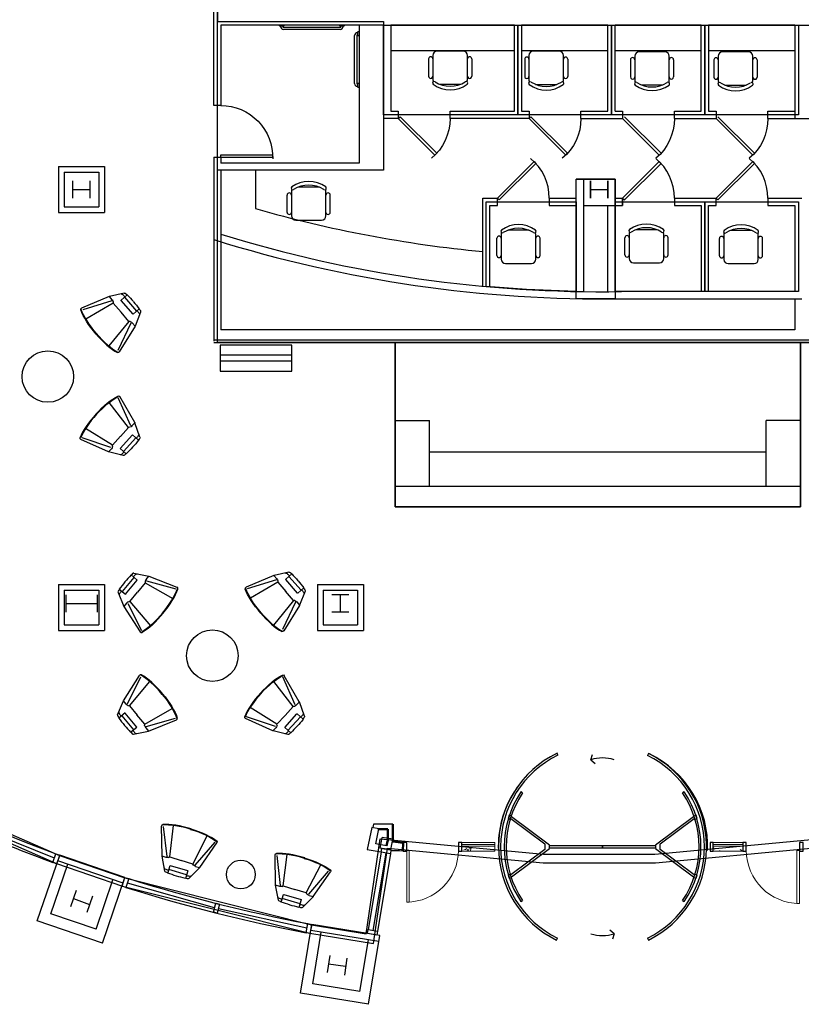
# Model space of a CAD drawing. Header units: inches. Extents: x -79 to 3853, y -268 to 2165.
# Tile 6 of 14: x 1408 to 1951, y -268 to 417. Entities that reach past the tile are written whole.
import ezdxf

# ---------------------------------------------------------------- set-up
doc = ezdxf.new("R2010")
doc.units = ezdxf.units.IN
doc.header["$MEASUREMENT"] = 0
doc.layers.get('0').update_dxf_attribs({"linetype": 'CONTINUOUS'})
for name, color, linetype in [('A-DOOR', 8, 'CONTINUOUS'), ('A-GLAZ', 8, 'CONTINUOUS'), ('A-WALL', 7, 'CONTINUOUS'), ('I-DOOR', 9, 'CONTINUOUS'), ('I-EQPM', 8, 'CONTINUOUS'), ('I-FLOR-CASE', 8, 'CONTINUOUS'), ('I-FLOR-TPTN', 8, 'CONTINUOUS'), ('I-FURN', 8, 'CONTINUOUS'), ('I-FURN-CHAR', 9, 'CONTINUOUS'), ('I-GLAZ', 8, 'CONTINUOUS'), ('I-WALL', 8, 'CONTINUOUS'), ('S-COLS', 7, 'CONTINUOUS'), ('triGrossAreaLayer', 7, 'CONTINUOUS'), ('triLabelLayer', 7, 'CONTINUOUS'), ('triMeasuredGrossAreaLayer', 7, 'CONTINUOUS'), ('triSpaceLayer', 7, 'CONTINUOUS')]:
    doc.layers.add(name, color=color, linetype=linetype)
doc.styles.add('FDC_SPC', font='ROMANS.SHX', dxfattribs={"height": 12})
pattern_1 = [(50, (0, 0), (27.5427, -2.40992), [2.88, -31.68]), (355, (0, 0), (-5.32784, 28.88427), [2.304, -25.344]), (100.451, (2.295, -0.2), (22.2153, 26.47393), [2.448, -26.924]), (46.184, (0, 7.68), (40.9819, -6.3564), [4.32, -47.52]), (96.636, (3.415, 7.15), (35.89075, 37.4062), [3.671, -40.386]), (351.184, (0, 7.68), (35.891, 37.4062), [3.456, -38.016]), (21, (3.84, 5.76), (22.92104, -15.46073), [2.88, -31.68]), (326, (3.84, 5.76), (9.34353, 27.84574), [2.304, -25.344]), (71.451, (5.75, 4.472), (32.26477, 12.38442), [2.448, -26.924]), (37.5, (0, 0), (0.466855, 12.782707), [1.267, -23.77, 1.267, -24.461, -25.44]), (37.5, (0, 0), (0.466855, 12.782707), [-50.765, 1.267, -24.173]), (7.5, (0, 0), (10.10159, 15.14509), [1.267, -13.402, 1.267, -23.194, -9.696]), (7.5, (0, 0), (10.10159, 15.14509), [-39.13, 1.267, -8.429]), (327.5, (-8.563, 0), (20.49916, -0.86578), [1.267, -8.333, 1.267, -28.685, -39.744]), (327.5, (-8.563, 0), (20.49916, -0.86578), [-39.552, 1.267, -38.477]), (317.5, (-12.403, 0), (22.39478, 3.84429), [1.267, -11.213, 1.267, -18.624, -28.224]), (317.5, (-12.403, 0), (22.39478, 3.84429), [-32.371, 1.267, -26.957])]

# ---------------------------------------------------------------- blocks, each defined once
blk = doc.blocks.new('DR1H45')
for p, q in [((-0.5, 0), (0.207, 0.707)), ((-0.465, -0.035), (0.242, 0.672)), ((0.207, 0.707), (0.242, 0.672)), ((-0.5, 0), (-0.465, -0.035))]:
    blk.add_line(p, q)
blk.add_arc((-0.5, 0), 1, 0, 50.1944)
blk = doc.blocks.new('GRAB42')
for p, q in [((0, 22.5), (0.5, 22.5)), ((0.75, 22.25), (0.5, 22.5)), ((0.75, 22.25), (0.75, 19.75)), ((0.75, 21.75), (1, 21.75)), ((0.5, 19.5), (0, 19.5)), ((0.75, 19.75), (0.5, 19.5)), ((1, 20.25), (0.75, 20.25)), ((1.5, -19.75), (1.5, 19.75)), ((3, 19.75), (3, -19.75)), ((0, -19.5), (0.5, -19.5)), ((0.75, -19.75), (0.5, -19.5)), ((0.75, -19.75), (0.75, -22.25)), ((0.75, -20.25), (1, -20.25)), ((0.5, -22.5), (0, -22.5)), ((0.75, -22.25), (0.5, -22.5)), ((1, -21.75), (0.75, -21.75))]:
    blk.add_line(p, q)
for centre, radius, start, end in [((1, 19.75), 2, 0, 90), ((1, 19.75), 0.5, 0, 90), ((1, -19.75), 2, 270, 0), ((1, -19.75), 0.5, 270, 0)]:
    blk.add_arc(centre, radius, start, end)
blk = doc.blocks.new('GRAB36')
for p, q in [((0, 19.5), (0.5, 19.5)), ((0.5, 16.5), (0, 16.5)), ((0.75, 19.25), (0.5, 19.5)), ((0.75, 16.75), (0.5, 16.5)), ((0.75, 19.25), (0.75, 16.75)), ((0.75, 18.75), (1, 18.75)), ((1, 17.25), (0.75, 17.25)), ((1.5, -16.75), (1.5, 16.75)), ((3, 16.75), (3, -16.75)), ((0, -16.5), (0.5, -16.5)), ((0.5, -19.5), (0, -19.5)), ((0.75, -16.75), (0.5, -16.5)), ((0.75, -19.25), (0.5, -19.5)), ((0.75, -16.75), (0.75, -19.25)), ((0.75, -17.25), (1, -17.25)), ((1, -18.75), (0.75, -18.75))]:
    blk.add_line(p, q)
for centre, radius, start, end in [((1, 16.75), 2, 0, 90), ((1, 16.75), 0.5, 0, 90), ((1, -16.75), 2, 270, 0), ((1, -16.75), 0.5, 270, 0)]:
    blk.add_arc(centre, radius, start, end)
blk = doc.blocks.new('DR1H90')
for p, q in [((-0.5, 0), (-0.5, 1)), ((-0.5, 1), (-0.45, 1)), ((-0.45, 0), (-0.45, 1)), ((-0.5, 0), (-0.45, 0))]:
    blk.add_line(p, q)
blk.add_arc((-0.5, 0), 1, 0, 91.707)
blk = doc.blocks.new('CHAIR7')
for p, q in [((5.5, 15), (17.5, 15)), ((0, 9), (0, -9)), ((20, 12), (3, 12)), ((23, -7.44), (23, 7.44)), ((3, -12), (20, -12)), ((5.5, -15), (17.5, -15))]:
    blk.add_line(p, q)
for centre, radius, start, end in [((5.5, 13.5), 1.5, 90, 270), ((17.5, 13.5), 1.5, 270, 90), ((3, 9), 3, 90, 180), ((20, 9), 3, 63.71643, 90), ((22.27, 11.17), 1.08, 36.1745, 216.1745), ((4.82, 0), 19.64, 327.57575, 32.42425), ((7, 0), 20, 323.8255, 36.1745), ((3, -9), 3, 180, 270), ((5.5, -13.5), 1.5, 90, 270), ((17.5, -13.5), 1.5, 270, 90), ((20, -9), 3, 270, 296.28357), ((22.27, -11.17), 1.08, 143.8255, 323.8255)]:
    blk.add_arc(centre, radius, start, end)
blk = doc.blocks.new('Signage - Cisco Maps Kiosk - AV Equipment-4578326-POWER _ COMM - LEVEL 03')
for p, q in [((25, 0), (-25, 0)), ((-25, 0), (-25, -6.99)), ((25, -6.99), (25, 0)), ((25, -6.99), (-25, -6.99)), ((-25, -6.99), (-25, -10.99)), ((-25, -10.99), (25, -10.99)), ((-25, -10.99), (-25, -18)), ((25, -10.99), (25, -6.99)), ((25, -18), (25, -10.99)), ((-25, -18), (25, -18))]:
    blk.add_line(p, q)
blk = doc.blocks.new('2D_ME100-test')
for points in [[(788.76, 569.21), (788.76, 563.72)], [(801.63, 563.72), (801.63, 569.27)], [(786.51, 568.45), (781.6, 559.16)], [(801.63, 566.68), (788.76, 566.68)], [(788.88, 563.6), (801.51, 563.6)], [(803.87, 568.53), (808.87, 559.29)], [(781.54, 559.03), (775.25, 539.11)], [(785.02, 558.34), (776.59, 538.97)], [(784.57, 559.12), (781.57, 559.1)], [(786.88, 558.09), (783.11, 536.37)], [(786.2, 558.72), (786.88, 558.09)], [(786.88, 558.09), (795.29, 558.17)], [(803.61, 558.17), (795.2, 558.17)], [(804.28, 558.81), (803.61, 558.17)], [(803.61, 558.17), (807.59, 536.49)], [(805.46, 558.44), (814.08, 539.14)], [(805.91, 559.22), (808.9, 559.22)], [(808.93, 559.16), (815.43, 539.3)]]:
    blk.add_lwpolyline(points)
for points in [[(787.34, 569), (786.99, 568.97), (786.67, 568.76), (786.51, 568.45)], [(788.76, 569.1), (788.29, 569.07), (787.81, 569.04), (787.34, 569)], [(795.18, 569.47), (793.03, 569.44), (790.89, 569.36), (788.76, 569.21)], [(801.63, 569.27), (799.49, 569.4), (797.34, 569.47), (795.2, 569.47)], [(803.03, 569.07), (802.57, 569.11), (802.1, 569.14), (801.63, 569.16)], [(803.87, 568.53), (803.71, 568.84), (803.39, 569.05), (803.03, 569.07)], [(786.36, 567.11), (786, 567.09), (785.68, 566.89), (785.51, 566.58)], [(788.76, 567.26), (787.95, 567.22), (787.14, 567.17), (786.34, 567.11)], [(788.76, 563.72), (788.76, 563.66), (788.81, 563.6), (788.88, 563.6)], [(801.51, 563.6), (801.58, 563.6), (801.63, 563.66), (801.63, 563.72)], [(804.04, 567.03), (803.24, 567.1), (802.44, 567.16), (801.63, 567.2)], [(804.86, 566.5), (804.69, 566.81), (804.37, 567.01), (804.01, 567.04)], [(781.6, 559.16), (781.58, 559.12), (781.56, 559.07), (781.54, 559.03)], [(786.2, 558.72), (785.7, 558.99), (785.14, 559.13), (784.57, 559.12)], [(805.91, 559.22), (805.34, 559.22), (804.78, 559.08), (804.28, 558.81)], [(808.93, 559.16), (808.91, 559.2), (808.89, 559.25), (808.87, 559.29)], [(775.25, 539.11), (775.06, 538.59), (775.32, 538.03), (775.84, 537.83)], [(795.51, 535.52), (787.71, 535.43), (780.37, 536.45), (775.83, 538.24)], [(795.52, 535.11), (787.72, 535.03), (780.37, 536.04), (775.84, 537.83)], [(795.2, 535.52), (803, 535.51), (810.33, 536.59), (814.85, 538.42)], [(795.2, 535.11), (803, 535.1), (810.33, 536.18), (814.85, 538.02)], [(814.85, 538.02), (815.36, 538.22), (815.61, 538.79), (815.43, 539.3)]]:
    blk.add_open_spline(points, degree=3)
blk = doc.blocks.new('System Panel - 1_ GLAZING - FRONT-4454985-01 FLOOR FINISH PLAN')
at = {"lineweight": 20}
for p, q in [((10.27, 1.5), (-10.27, 1.5)), ((-10.27, 1.5), (-10.27, 0.5)), ((-10.27, 0.5), (10.27, 0.5)), ((10.27, 0.5), (10.27, 1.5))]:
    blk.add_line(p, q, dxfattribs=at)
blk = doc.blocks.new('Rectangular Mullion - 2_5_ x 6_ rectangular-4455390-01 FLOOR FINISH PLAN')
for p, q in [((-2.5, 3), (0, 3)), ((-2.5, -3), (-2.5, 2.5)), ((0, 3), (0, -3)), ((0, -3), (-2.5, -3))]:
    blk.add_line(p, q)
blk = doc.blocks.new('Rectangular Mullion - 2_5_ x 6_ rectangular-4454213-01 FLOOR FINISH PLAN')
at = {"lineweight": 9}
h = blk.add_hatch(dxfattribs=at)
h.set_pattern_fill('FP_16', color=256, style=0, pattern_type=2)
h.set_pattern_definition([(230, (1671.617, -158.227), (-27.5427, 2.40992), [2.88, -31.68]), (175, (1671.617, -158.227), (5.32784, -28.88427), [2.304, -25.344]), (280.451, (1669.32, -158.026), (-22.2153, -26.47393), [2.448, -26.924]), (226.184, (1671.617, -165.907), (-40.9819, 6.3564), [4.32, -47.52]), (276.636, (1668.202, -165.378), (-35.89075, -37.4062), [3.671, -40.386]), (171.184, (1671.617, -165.907), (-35.891, -37.4062), [3.456, -38.016]), (201, (1667.777, -163.987), (-22.92104, 15.46073), [2.88, -31.68]), (146, (1667.777, -163.987), (-9.34353, -27.84574), [2.304, -25.344]), (251.451, (1665.867, -162.7), (-32.26477, -12.38442), [2.448, -26.924]), (217.5, (1671.617, -158.227), (-0.466855, -12.782707), [1.267, -23.77, 1.267, -24.461, -25.44]), (217.5, (1671.617, -158.227), (-0.466855, -12.782707), [-50.765, 1.267, -24.173]), (187.5, (1671.617, -158.227), (-10.10159, -15.14509), [1.267, -13.402, 1.267, -23.194, -9.696]), (187.5, (1671.617, -158.227), (-10.10159, -15.14509), [-39.13, 1.267, -8.429]), (147.5, (1680.18, -158.227), (-20.49916, 0.86578), [1.267, -8.333, 1.267, -28.685, -39.744]), (147.5, (1680.18, -158.227), (-20.49916, 0.86578), [-39.552, 1.267, -38.477]), (137.5, (1684.02, -158.227), (-22.39478, -3.84429), [1.267, -11.213, 1.267, -18.624, -28.224]), (137.5, (1684.02, -158.227), (-22.39478, -3.84429), [-32.371, 1.267, -26.957])])
h.paths.add_polyline_path([(-2.5, 3), (-2.5, -3), (0, -3), (0, 3)], flags=0)
for p, q in [((0, 3), (-2.5, 3)), ((-2.5, 2.5), (-2.5, -3)), ((0, -3), (0, 3)), ((-2.5, -3), (0, -3))]:
    blk.add_line(p, q)
blk = doc.blocks.new('System Panel - 1_ GLAZING - FRONT-4453985-01 FLOOR FINISH PLAN')
at = {"lineweight": 20}
for p, q in [((11.39, 1.5), (-11.39, 1.5)), ((-11.39, 1.5), (-11.39, 0.5)), ((-11.39, 0.5), (11.39, 0.5)), ((11.39, 0.5), (11.39, 1.5))]:
    blk.add_line(p, q, dxfattribs=at)
blk = doc.blocks.new('Rectangular Mullion - 2_5_ x 6_ rectangular-4454216-01 FLOOR FINISH PLAN')
for p, q in [((-1.25, 3), (1.25, 3)), ((-1.25, -3), (-1.25, 3)), ((1.25, 3), (1.25, -3)), ((1.25, -3), (-1.25, -3))]:
    blk.add_line(p, q)
blk = doc.blocks.new('Single - Hinged - Cw - S2-4568116-01 FLOOR FINISH PLAN')
at = {"layer": 'A-DOOR', "lineweight": 20}
for p, q in [((16.73, -2.5), (18.48, -2.5)), ((16.73, -39.46), (16.73, -2.5)), ((18.48, -39.46), (18.48, -2.5)), ((16.73, -39.46), (18.48, -39.46))]:
    blk.add_line(p, q, dxfattribs=at)
at = {"layer": 'A-DOOR', "lineweight": 9}
blk.add_arc((18.48, -2.5), 36.96, 180, 270, dxfattribs=at)
blk = doc.blocks.new('Rectangular Mullion - 2_5_ x 6_ rectangular-4455598-01 FLOOR FINISH PLAN')
for p, q in [((-1.25, 3), (1.25, 3)), ((-1.25, -3), (-1.25, 3)), ((1.25, 3), (1.25, -3)), ((1.25, -3), (-1.25, -3))]:
    blk.add_line(p, q)
blk = doc.blocks.new('Single - Hinged - Cw - S2-4453987-01 FLOOR FINISH PLAN')
at = {"layer": 'A-DOOR', "lineweight": 20}
for p, q in [((16.23, 38.45), (17.98, 38.45)), ((16.23, 38.45), (16.23, 2.5)), ((17.98, 38.45), (17.98, 2.5)), ((16.23, 2.5), (17.98, 2.5))]:
    blk.add_line(p, q, dxfattribs=at)
at = {"layer": 'A-DOOR', "lineweight": 9}
blk.add_arc((17.98, 2.5), 35.95, 90, 180, dxfattribs=at)
blk = doc.blocks.new('Revolving_Door-Boon_Edam-Duotour_Collapsing - 12_-0_-4148941-01 FLOOR FINISH PLAN')
for p, q in [((-30.95, 63.72), (-31.61, 65.07)), ((-8.13, 60.51), (-6.88, 64.31)), ((31.91, 64.93), (31.25, 63.58)), ((-8.13, 60.51), (-4.99, 58.03)), ((-55.56, 37.47), (-56.74, 38.14)), ((56.86, 38.14), (55.69, 37.47)), ((-64.94, 21.9), (-65.68, 19.66)), ((-63.07, 21.29), (-64.94, 21.9)), ((-63.2, 20.9), (-63.07, 21.29)), ((-36.79, 1.18), (-63.2, 20.9)), ((63.33, 20.9), (36.91, 1.18)), ((65.07, 21.9), (63.2, 21.29)), ((63.2, 21.29), (63.33, 20.9)), ((65.81, 19.66), (65.07, 21.9)), ((-65.68, 19.66), (-63.81, 19.05)), ((-63.81, 19.05), (-63.63, 19.6)), ((-63.63, 19.6), (-40.05, 1.99)), ((40.17, 1.99), (63.75, 19.6)), ((63.75, 19.6), (63.94, 19.05)), ((63.94, 19.05), (65.81, 19.66)), ((-40.05, 1.99), (-40.05, -1.99)), ((-36.79, -1.18), (-36.79, 1.18)), ((0.04, 0.71), (-36.79, 0.71)), ((0.04, -0.71), (0.04, 0.71)), ((36.91, 0.71), (0.09, 0.71)), ((0.09, 0.71), (0.09, -0.71)), ((36.91, 1.18), (36.91, -1.18)), ((40.17, -1.99), (40.17, 1.99)), ((-40.05, -1.99), (-63.63, -19.6)), ((-63.2, -20.9), (-36.79, -1.18)), ((-36.79, -0.71), (0.04, -0.71)), ((0.09, -0.71), (36.91, -0.71)), ((36.91, -1.18), (63.33, -20.9)), ((63.75, -19.6), (40.17, -1.99)), ((-63.81, -19.05), (-65.68, -19.66)), ((-65.68, -19.66), (-64.94, -21.9)), ((-63.63, -19.6), (-63.81, -19.05)), ((63.94, -19.05), (63.75, -19.6)), ((65.81, -19.66), (63.94, -19.05)), ((65.07, -21.9), (65.81, -19.66)), ((-64.94, -21.9), (-63.07, -21.29)), ((-63.07, -21.29), (-63.2, -20.9)), ((63.33, -20.9), (63.2, -21.29)), ((63.2, -21.29), (65.07, -21.9)), ((-56.73, -38.14), (-55.56, -37.47)), ((55.69, -37.47), (56.86, -38.14)), ((8.13, -60.51), (4.99, -58.03)), ((8.13, -60.51), (6.88, -64.31)), ((-31.91, -64.93), (-31.25, -63.58)), ((31.25, -63.58), (31.91, -64.93))]:
    blk.add_line(p, q)
for centre, radius, start, end in [((0, 0), 72.34, 115.9086, 179.93592), ((0, 0), 70.84, 115.9086, 243.82517), ((0, 36), 25.82, 71.64088, 108.35912), ((0, 0), 70.84, 296.17483, 63.82517), ((0, 0), 72.34, 1.09144, 63.82517), ((0.04, 0), 68.39, 146.10933, 213.89438), ((0.04, 0), 67.05, 146.02295, 213.98076), ((0.09, 0), 67.05, 326.02295, 33.98076), ((0.09, 0), 68.39, 326.10933, 33.89438), ((0, 0), 72.34, 179.93592, 243.82517), ((0, 0), 72.34, 358.90856, 1.09144), ((0, 0), 72.34, 296.17483, 358.90856), ((0, -36), 25.82, 251.64088, 288.35912)]:
    blk.add_arc(centre, radius, start, end)
blk = doc.blocks.new('Rectangular Mullion - 2_x6_ Rectangular-4166063-01 FLOOR FINISH PLAN')
at = {"lineweight": 9}
h = blk.add_hatch(dxfattribs=at)
h.set_pattern_fill('FP_13', color=256, style=0, pattern_type=2)
h.set_pattern_definition(pattern_1)
h.paths.add_polyline_path([(1712.57, -161.23), (1735.34, -161.23), (1735.34, -157.73), (1712.57, -157.73)], flags=0)
h.paths.add_polyline_path([(1733.25, -156.73), (1735.34, -156.73), (1735.34, -155.23), (1712.57, -155.23), (1712.57, -156.73)], flags=0)
for p, q in [((1735.34, -155.23), (1712.57, -155.23)), ((1735.34, -155.23), (1735.34, -156.73)), ((1735.34, -161.23), (1712.57, -161.23)), ((1735.34, -157.73), (1735.34, -161.23))]:
    blk.add_line(p, q, dxfattribs=at)
blk = doc.blocks.new('Rectangular Mullion - 2_x6_ Rectangular-4454879-01 FLOOR FINISH PLAN')
at = {"lineweight": 9}
h = blk.add_hatch(dxfattribs=at)
h.set_pattern_fill('FP_13', color=256, style=0, pattern_type=2)
h.set_pattern_definition(pattern_1)
h.paths.add_polyline_path([(1907.77, -161.23), (1907.77, -157.73), (1887.22, -157.73), (1887.22, -161.23), (1888.37, -161.23)], flags=0)
h.paths.add_polyline_path([(1907.77, -156.73), (1907.77, -155.23), (1887.22, -155.23), (1887.22, -156.73), (1888.37, -156.73)], flags=0)
for p, q in [((1907.77, -155.23), (1887.22, -155.23)), ((1907.77, -161.23), (1887.22, -161.23))]:
    blk.add_line(p, q, dxfattribs=at)
blk = doc.blocks.new('Rectangular Mullion - 2_x6_ Rectangular-4454984-01 FLOOR FINISH PLAN')
for p, q in [((0, 3), (-2, 3)), ((-2, 3), (-2, -3)), ((0, -3), (0, 3)), ((-2, -3), (0, -3))]:
    blk.add_line(p, q)

msp = doc.modelspace()

# ---------------------------------------------------------------- linework, layer by layer
at = {"layer": 'A-GLAZ'}
for p, q in [((1431.81, -166.58), (1374.8, -143.54)), ((1658.97, -162.51), (1650.03, -216.3)), ((1662.18, -163.04), (1653.23, -216.83)), ((1665.39, -163.56), (1656.44, -217.35)), ((1543.16, -201.1), (1482.51, -183.88)), ((1607.41, -215.32), (1545.83, -201.77))]:
    msp.add_line(p, q, dxfattribs=at)
for points in [[(1433.35, -170.55), (1430.75, -169.66), (1432.86, -163.51), (1435.46, -164.4)], [(1659.42, -159.8), (1665.83, -160.85), (1665.39, -163.56), (1658.97, -162.51)], [(1480.87, -179.95), (1483.49, -180.78), (1481.52, -186.98), (1478.9, -186.14)], [(1543.96, -197.95), (1546.62, -198.62), (1545.04, -204.92), (1542.37, -204.25)], [(1606.81, -218.51), (1608.01, -212.12), (1610.71, -212.63), (1609.52, -219.02)], [(1650.03, -216.3), (1656.44, -217.35), (1655.99, -220.07), (1649.58, -219.01)]]:
    msp.add_lwpolyline(points, close=True, dxfattribs=at)
for centre, radius, start, end in [((1799.81, 830.09), 1059.19, 242.95729, 249.73019), ((1820.22, 876.67), 1116.46, 243.11077, 249.5833), ((1811.99, 861.38), 1092.71, 252.50469, 259.24114), ((1811.99, 861.36), 1099.19, 252.50373, 259.24217)]:
    msp.add_arc(centre, radius, start, end, dxfattribs=at)
at = {"layer": 'A-WALL'}
for p, q in [((1658.43, -159.64), (1659.65, -152.23)), ((1419.74, -210.28), (1435.46, -164.39)), ((1480.87, -179.95), (1435.46, -164.4)), ((1665.83, -160.85), (1658.43, -159.64)), ((1429.27, -205.22), (1441.06, -170.81)), ((1479.5, -183.97), (1434.08, -168.42)), ((1460.72, -216), (1472.52, -181.58)), ((1465.14, -225.84), (1480.87, -179.95)), ((1460.72, -216), (1429.27, -205.22)), ((1465.14, -225.84), (1419.74, -210.28)), ((1602.85, -260.49), (1610.71, -212.62)), ((1657.39, -224.6), (1610.02, -216.82)), ((1658.08, -220.41), (1610.71, -212.63)), ((1611.4, -253.91), (1617.3, -218.02)), ((1644.21, -259.3), (1650.11, -223.41)), ((1650.21, -268.27), (1658.08, -220.4)), ((1644.21, -259.3), (1611.4, -253.91)), ((1650.21, -268.27), (1602.85, -260.49))]:
    msp.add_line(p, q, dxfattribs=at)
at = {"layer": 'I-DOOR'}
for p, q in [((1826.94, 348.06), (1852.39, 322.6)), ((1828.21, 349.33), (1853.67, 323.87)), ((1891.94, 348.06), (1917.39, 322.6)), ((1893.21, 349.33), (1918.67, 323.87))]:
    msp.add_line(p, q, dxfattribs=at)
for centre, start, end in [((1812.01, -158.57), 115.15813, 115.28394), ((1814.52, -158.57), 357.87366, 64.34316), ((1812.01, -158.57), 143.46588, 146.51991), ((1812.01, -158.57), 147.76413, 182.12634)]:
    msp.add_arc(centre, 71.55, start, end, dxfattribs=at)
at = {"layer": 'I-DOOR', "extrusion": (0, 4.44089e-16, -1)}
for centre in [(1826.94, 348.06), (1891.94, 348.06)]:
    msp.add_ellipse(centre, major_axis=(-25.46, 25.46), ratio=1, start_param=2.356194, end_param=3.232253, dxfattribs=at)
at = {"layer": 'I-FLOR-CASE'}
for p, q in [((1751.62, 395.06), (1665.63, 395.06)), ((1816.62, 395.06), (1756.62, 395.06)), ((1881.62, 395.06), (1821.62, 395.06)), ((1946.62, 395.06), (1886.62, 395.06)), ((1571.62, 312.06), (1571.62, 285.39))]:
    msp.add_line(p, q, dxfattribs=at)
msp.add_arc((1812.86, 1127.72), 876.19, 254.01873, 264.54697, dxfattribs=at)
at = {"layer": 'I-FURN'}
for p, q in [((1668.69, 137.95), (1692.69, 137.95)), ((1668.69, 77.95), (1668.69, 137.95)), ((1692.69, 91.95), (1692.69, 137.95)), ((1950.69, 137.95), (1926.69, 137.95)), ((1926.69, 91.95), (1926.69, 137.95)), ((1950.69, 77.95), (1950.69, 137.95)), ((1926.69, 115.95), (1692.69, 115.95)), ((1950.69, 91.95), (1668.69, 91.95)), ((1950.69, 77.95), (1668.69, 77.95))]:
    msp.add_line(p, q, dxfattribs=at)
for centre, radius in [((1427.22, 168.46), 17.88), ((1541.62, -25.69), 17.88), ((1561.44, -177.99), 10)]:
    msp.add_circle(centre, radius, dxfattribs=at)
at = {"layer": 'I-WALL'}
for p, q in [((1542.62, 357.06), (1542.62, 761.95)), ((1547.62, 413.06), (1547.62, 357.06)), ((1660.62, 413.06), (1547.62, 413.06)), ((1643.62, 413.06), (1643.62, 317.06)), ((1660.62, 413.06), (1660.62, 312.06)), ((1751.62, 413.06), (1665.63, 413.06)), ((1816.62, 413.06), (1756.62, 413.06)), ((1756.62, 413.06), (1756.62, 353.06)), ((1816.62, 353.06), (1816.62, 413.06)), ((1821.62, 353.06), (1821.62, 413.06)), ((1881.62, 413.06), (1821.62, 413.06)), ((1881.62, 353.06), (1881.62, 413.06)), ((1886.62, 413.06), (1886.62, 353.06)), ((1946.62, 413.06), (1886.62, 413.06)), ((1946.62, 413.06), (1946.62, 348.06)), ((1547.62, 357.06), (1542.62, 357.06)), ((1670.94, 353.06), (1670.94, 348.06)), ((1706.94, 348.06), (1706.94, 353.06)), ((1756.62, 353.06), (1761.94, 353.06)), ((1761.94, 353.06), (1761.94, 348.06)), ((1797.94, 348.06), (1797.94, 353.06)), ((1797.94, 353.06), (1816.62, 353.06)), ((1821.62, 353.06), (1826.94, 353.06)), ((1826.94, 353.06), (1826.94, 348.06)), ((1862.94, 348.06), (1862.94, 353.06)), ((1862.94, 353.06), (1881.62, 353.06)), ((1886.62, 353.06), (1891.94, 353.06)), ((1891.94, 353.06), (1891.94, 348.06)), ((1927.94, 348.06), (1927.94, 353.06)), ((1927.94, 353.06), (1946.62, 353.06)), ((1670.94, 348.06), (1660.62, 348.06)), ((1761.94, 348.06), (1706.94, 348.06)), ((1797.94, 348.06), (1826.94, 348.06)), ((1862.94, 348.06), (1891.94, 348.06)), ((1927.94, 348.06), (1978.86, 348.06)), ((1542.62, 321.06), (1547.62, 321.06)), ((1542.62, 321.06), (1542.62, 193.13)), ((1547.62, 321.06), (1547.62, 317.06)), ((1643.62, 317.06), (1547.62, 317.06)), ((1434.62, 314.63), (1434.62, 282.63)), ((1434.62, 314.63), (1466.62, 314.63)), ((1438.62, 310.63), (1462.62, 310.63)), ((1438.62, 310.63), (1438.62, 286.63)), ((1462.62, 310.63), (1462.62, 286.63)), ((1466.62, 314.63), (1466.62, 282.63)), ((1660.62, 312.06), (1547.62, 312.06)), ((1547.62, 312.06), (1547.62, 201.13)), ((1794.6, 227.71), (1794.6, 305.9)), ((1799.62, 305.9), (1794.6, 305.9)), ((1739.91, 287.63), (1739.91, 292.62)), ((1775.91, 292.62), (1775.91, 287.63)), ((1826.94, 287.63), (1826.94, 292.62)), ((1862.94, 292.62), (1862.94, 287.63)), ((1862.94, 292.62), (1891.94, 292.62)), ((1891.94, 287.63), (1891.94, 292.62)), ((1927.94, 292.62), (1927.94, 287.63)), ((1927.94, 292.62), (1951.62, 292.62)), ((1434.62, 282.63), (1466.62, 282.63)), ((1438.62, 286.63), (1462.62, 286.63)), ((1799.62, 287.63), (1799.62, 227.63)), ((1816.62, 227.54), (1816.62, 287.63)), ((1826.1, 222.63), (1951.62, 222.63)), ((1946.62, 222.63), (1946.62, 201.13)), ((1946.62, 201.13), (1547.62, 201.13)), ((1542.62, 194.13), (2018.9, 194.13)), ((1542.62, 192.12), (2018.9, 192.12)), ((1434.62, 23.77), (1434.62, -8.23)), ((1434.62, 23.77), (1466.62, 23.77)), ((1466.62, 23.77), (1466.62, -8.23)), ((1614.63, 23.77), (1614.63, -8.23)), ((1614.63, 23.77), (1646.63, 23.77)), ((1646.63, 23.77), (1646.63, -8.23)), ((1438.62, 19.77), (1462.62, 19.77)), ((1438.62, 19.77), (1438.62, -4.23)), ((1462.62, 19.77), (1462.62, -4.23)), ((1618.63, 19.77), (1642.63, 19.77)), ((1618.63, 19.77), (1618.63, -4.23)), ((1642.63, 19.77), (1642.63, -4.23)), ((1438.62, -4.23), (1462.62, -4.23)), ((1618.63, -4.23), (1642.63, -4.23)), ((1434.62, -8.23), (1466.62, -8.23)), ((1614.63, -8.23), (1646.63, -8.23)), ((1653.75, -142.89), (1653.23, -145.36)), ((1667.17, -142.89), (1653.75, -142.89)), ((1652.62, -145.23), (1649.39, -160.55)), ((1657.39, -146.24), (1652.62, -145.23)), ((1655.2, -156.62), (1657.39, -146.24)), ((1662.75, -157.95), (1655.2, -156.62)), ((1667.05, -153.45), (1659.65, -152.23)), ((1665.83, -160.85), (1667.05, -153.45)), ((1649.39, -160.55), (1659.02, -162.25)), ((1665.77, -161.22), (1671.72, -161.22)), ((1671.72, -161.22), (1674.11, -161.47))]:
    msp.add_line(p, q, dxfattribs=at)
at = {"layer": 'I-WALL', "lineweight": 50}
for p, q in [((1667.17, -155.09), (1667.17, -142.89)), ((1656.69, -146.51), (1663.54, -146.51)), ((1663.54, -146.51), (1663.54, -154.71)), ((1663.32, -154.68), (1662.75, -157.95)), ((1663.54, -154.71), (1663.32, -154.68)), ((1674.41, -155.85), (1667.17, -155.09)), ((1674.11, -161.47), (1674.41, -155.85))]:
    msp.add_line(p, q, dxfattribs=at)
at = {"layer": 'I-WALL', "flags": 128}
for points in [[(1706.94, 353.06), (1751.62, 353.06), (1751.62, 413.06), (1665.63, 413.06), (1665.63, 353.06), (1670.94, 353.06)], [(1729.6, 231.39), (1729.6, 292.62), (1739.91, 292.62)], [(1775.91, 292.62), (1794.6, 292.62)], [(1821.62, 292.62), (1826.94, 292.62), (1826.94, 287.63)], [(1734.6, 230.94), (1734.6, 287.63), (1739.91, 287.63)], [(1775.91, 287.63), (1794.6, 287.63), (1794.6, 227.71)], [(1862.94, 287.63), (1881.62, 287.63), (1881.62, 227.62), (1821.62, 227.62), (1821.62, 287.63), (1826.94, 287.63)], [(1927.94, 287.63), (1946.62, 287.63), (1946.62, 227.62), (1886.62, 227.62), (1886.62, 287.63), (1891.94, 287.63)]]:
    msp.add_lwpolyline(points, dxfattribs=at)
at = {"layer": 'I-WALL'}
for radius, start, end in [(900.19, 252.86382, 270.84013), (905.19, 252.63007, 270.83781)]:
    msp.add_arc((1812.86, 1127.72), radius, start, end, dxfattribs=at)
at = {"layer": 'S-COLS', "flags": 128}
for points in [[(1444.62, 292.62), (1444.62, 304.62)], [(1456.62, 292.62), (1456.62, 304.62)], [(1804.62, 304.62), (1804.62, 292.62)], [(1804.62, 292.62), (1804.62, 304.62)], [(1816.62, 304.62), (1816.62, 292.62)], [(1816.62, 292.62), (1816.62, 304.62)], [(1444.62, 298.62), (1456.62, 298.62)], [(1804.62, 298.62), (1816.62, 298.62)], [(1804.62, 298.62), (1816.62, 298.62)], [(1439.62, 16.63), (1439.62, 4.63)], [(1461.62, 16.63), (1461.62, 4.63)], [(1636.63, 16.63), (1624.63, 16.63)], [(1630.63, 4.63), (1630.63, 16.63)], [(1439.62, 10.63), (1461.62, 10.63)], [(1636.63, 4.63), (1624.63, 4.63)], [(1446.98, -189.04), (1442.96, -200.35)], [(1444.97, -194.7), (1456.28, -198.72)], [(1458.29, -193.06), (1454.27, -204.37)], [(1623.28, -234.33), (1621.53, -246.2)], [(1635.15, -236.09), (1633.4, -247.96)], [(1634.28, -242.02), (1622.41, -240.27)]]:
    msp.add_lwpolyline(points, dxfattribs=at)
msp.add_lwpolyline([(1799.62, 287.63), (1821.62, 287.63), (1821.62, 305.9), (1799.62, 305.9), (1799.62, 292.62)], close=True, dxfattribs=at)
at = {"layer": 'triGrossAreaLayer'}
msp.add_lwpolyline([(1313.6, -117.94), (1433.2, -170.25), (1479.07, -185.98), (1609.44, -218.79), (1653.61, -226.03), (1663.33, -159.69), (1771.59, -169.88), (1849.66, -169.88), (1957.92, -159.69), (1967.64, -226.03), (2011.81, -218.79), (2142.15, -185.98), (2165.17, -178.08), (2167.51, -177.27), (2188.08, -170.25), (2308.19, -117.71), (2350.94, -94.65), (2481.05, -7.82), (2528.9, 31.62), (2548.88, 31.62), (2548.88, -6), (3627.25, -6), (3627.25, 2091.25), (-6, 2091.25)], dxfattribs=at)
at = {"layer": 'triMeasuredGrossAreaLayer'}
msp.add_lwpolyline([(1316.22, -112.53), (1435.38, -164.66), (1480.78, -180.22), (1610.66, -212.91), (1648.56, -219.12), (1658.22, -153.19), (1771.88, -163.88), (1849.38, -163.88), (1963.03, -153.19), (1972.69, -219.12), (2010.59, -212.91), (2140.44, -180.22), (2163.22, -172.41), (2163.22, -172.41), (2165.56, -171.59), (2165.56, -171.59), (2185.91, -164.66), (2305.56, -112.31), (2347.84, -89.5), (2477.47, -3), (2526.75, 37.62), (2554.88, 37.62), (2554.88, 0), (3621.25, 0)], dxfattribs=at)
at = {"layer": 'triSpaceLayer'}
msp.add_lwpolyline([(1316.22, -112.53), (1435.38, -164.66), (1480.78, -180.22), (1610.66, -212.91), (1648.56, -219.12), (1658.22, -153.19), (1771.88, -163.88), (1849.38, -163.88), (1963.03, -153.19), (1972.69, -219.12), (2010.59, -212.91), (2075.47, -196.56), (2075.47, 192.12), (1950.69, 192.12), (1950.69, 77.94), (1668.69, 77.94), (1668.69, 192.12), (1545.12, 192.12), (1545.12, 587.5), (1545.12, 756.94), (1323.88, 756.94)], dxfattribs=at)
for points in [[(1660.62, 413.06), (1970.09, 413.06), (1970.09, 484.22), (1908.12, 484.22), (1908.12, 587.5), (1545.12, 587.5), (1545.12, 415.56), (1660.62, 415.56)], [(1545.12, 415.56), (1660.62, 415.56), (1660.62, 312.06), (1545.12, 312.06)], [(1660.62, 413.06), (1754.12, 413.06), (1754.12, 350.56), (1660.62, 350.56)], [(1754.12, 413.06), (1819.12, 413.06), (1819.12, 350.56), (1754.12, 350.56)], [(1819.12, 413.06), (1884.12, 413.06), (1884.12, 350.56), (1819.12, 350.56)], [(1884.12, 413.06), (1949.12, 413.06), (1949.12, 350.56), (1884.12, 350.56)], [(1794.59, 222.72), (1794.59, 292.62), (1794.59, 292.62), (1794.59, 305.91), (1821.62, 305.91), (1821.62, 292.62), (1821.62, 292.62), (1821.62, 222.56), (1794.59, 222.72)], [(1732.09, 231.16), (1732.09, 290.12), (1794.59, 290.12), (1794.59, 227.72), (1759.97, 229.09), (1732.09, 231.16)], [(1821.62, 290.12), (1884.12, 290.12), (1884.12, 227.62), (1821.62, 227.62)], [(1884.12, 290.12), (1949.12, 290.12), (1949.12, 227.62), (1884.12, 227.62)], [(1950.69, 77.94), (1950.69, 192.12), (1668.69, 192.12), (1668.69, 77.94)]]:
    msp.add_lwpolyline(points, close=True, dxfattribs=at)

# ---------------------------------------------------------------- block references
at = {"layer": 'A-DOOR', "rotation": 180}
msp.add_blockref('Single - Hinged - Cw - S2-4453987-01 FLOOR FINISH PLAN', (1694.73, -158.66), dxfattribs=at)
at = {"layer": 'A-DOOR'}
msp.add_blockref('Single - Hinged - Cw - S2-4568116-01 FLOOR FINISH PLAN', (1931.39, -158.66), dxfattribs=at)
at = {"layer": 'I-DOOR', "xscale": -36, "yscale": 36, "zscale": 0.001}
for name, p, rotation in [('DR1H90', (1547.62, 339.06), 270), ('DR1H45', (1688.94, 348.06), 180), ('DR1H45', (1779.94, 348.06), 180)]:
    msp.add_blockref(name, p, dxfattribs=dict(at, rotation=rotation))
at = {"layer": 'I-DOOR', "xscale": 36, "yscale": 36, "zscale": 0.001}
for p in [(1757.91, 292.62), (1844.94, 292.62), (1909.94, 292.62)]:
    msp.add_blockref('DR1H45', p, dxfattribs=at)
at = {"layer": 'I-DOOR'}
msp.add_blockref('Revolving_Door-Boon_Edam-Duotour_Collapsing - 12_-0_-4148941-01 FLOOR FINISH PLAN', (1812.92, -158.66), dxfattribs=at)
at = {"layer": 'I-DOOR', "lineweight": 9, "rotation": 180}
msp.add_blockref('Rectangular Mullion - 2_5_ x 6_ rectangular-4454213-01 FLOOR FINISH PLAN', (1674.26, -158.66), dxfattribs=at)
at = {"layer": 'I-DOOR', "lineweight": 9, "xscale": -1, "rotation": 180}
msp.add_blockref('Rectangular Mullion - 2_5_ x 6_ rectangular-4455390-01 FLOOR FINISH PLAN', (1952.37, -158.66), dxfattribs=at)
at = {"layer": 'I-EQPM'}
msp.add_blockref('Signage - Cisco Maps Kiosk - AV Equipment-4578326-POWER _ COMM - LEVEL 03', (1572, 190.34), dxfattribs=at)
at = {"layer": 'I-FLOR-TPTN'}
for name, p, rotation in [('GRAB42', (1610.78, 413.06), 270), ('GRAB36', (1643.57, 389.07), 180)]:
    msp.add_blockref(name, p, dxfattribs=dict(at, rotation=rotation))
at = {"layer": 'I-FURN-CHAR'}
for name, p, rotation in [('CHAIR7', (1707, 394.99), 270), ('CHAIR7', (1773.8, 394.81), 270), ('CHAIR7', (1847.37, 394.46), 270), ('CHAIR7', (1905.42, 394.34), 270), ('CHAIR7', (1608.62, 277.27), 90), ('CHAIR7', (1754.49, 247.25), 90), ('CHAIR7', (1843.47, 247.61), 90), ('CHAIR7', (1909.27, 247.07), 90), ('2D_ME100-test', (1411.18, -949.97), 50.3086468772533), ('2D_ME100-test', (2425.11, -327.95), 129.354907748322)]:
    msp.add_blockref(name, p, dxfattribs=dict(at, rotation=rotation))
at = {"layer": 'I-FURN-CHAR', "xscale": -1}
for p, rotation in [((1577.97, -753.2), 310.958227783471), ((531.28, -92.29), 228.1030497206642), ((1692.38, -947.35), 310.958227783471), ((645.68, -286.44), 228.1030497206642), ((919.95, 595.91), 163.2055006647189), ((998.9, 575.74), 163.2055006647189)]:
    msp.add_blockref('2D_ME100-test', p, dxfattribs=dict(at, rotation=rotation))
at = {"layer": 'I-GLAZ', "xscale": -1, "rotation": 180}
for name, p in [('Rectangular Mullion - 2_5_ x 6_ rectangular-4454216-01 FLOOR FINISH PLAN', (1713.96, -158.66)), ('Rectangular Mullion - 2_5_ x 6_ rectangular-4455598-01 FLOOR FINISH PLAN', (1911.66, -158.66))]:
    msp.add_blockref(name, p, dxfattribs=at)
at = {"layer": 'I-GLAZ'}
for name, p in [('Rectangular Mullion - 2_x6_ Rectangular-4166063-01 FLOOR FINISH PLAN', (2.64, -0.43)), ('System Panel - 1_ GLAZING - FRONT-4453985-01 FLOOR FINISH PLAN', (1726.6, -158.66)), ('Rectangular Mullion - 2_x6_ Rectangular-4454879-01 FLOOR FINISH PLAN', (2.64, -0.43)), ('System Panel - 1_ GLAZING - FRONT-4454985-01 FLOOR FINISH PLAN', (1900.13, -158.66))]:
    msp.add_blockref(name, p, dxfattribs=at)
at = {"layer": 'I-GLAZ', "rotation": 180}
msp.add_blockref('Rectangular Mullion - 2_x6_ Rectangular-4454984-01 FLOOR FINISH PLAN', (1887.86, -158.66), dxfattribs=at)

# ---------------------------------------------------------------- texts
at = {"layer": 'triLabelLayer', "color": 7, "char_height": 12, "attachment_point": 5, "style": 'FDC_SPC'}
for insert in [(1707.38, 381.81), (1786.62, 381.81), (1851.62, 381.81), (1916.62, 381.81), (1602.88, 363.81), (1808.11, 264.23), (1763.34, 258.92), (1852.88, 258.88), (1916.62, 258.88), (1809.69, 135.03)]:
    msp.add_mtext('{\\fSansSerif;\\H0.01;}', dxfattribs=dict(at, insert=insert))

doc.saveas('drawing.dxf')
